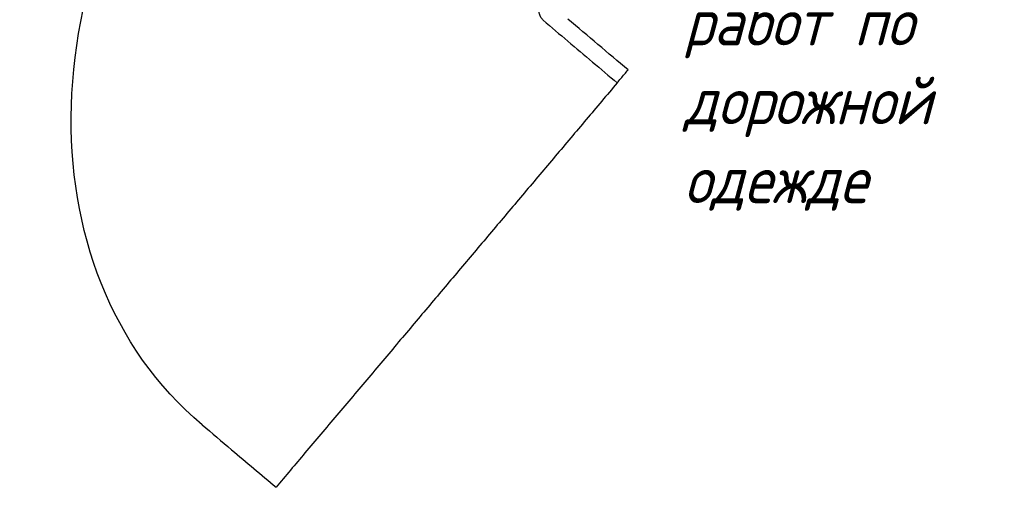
# Model space of a CAD drawing. Header units: metres. Extents: x 1285860 to 1560489, y -721344 to 834863.
# Tile 49 of 215: x 1319201 to 1319233, y 784418 to 784433. Entities that reach past the tile are written whole.
import ezdxf
from ezdxf import colors
from ezdxf.entities.mleader import LeaderData, LeaderLine
from ezdxf.math import Vec2, Vec3

# ---------------------------------------------------------------- set-up
doc = ezdxf.new("R2010")
doc.units = ezdxf.units.M
doc.header["$LTSCALE"] = 0.2
doc.layers.add('!OIS-K-text-s0.5', color=130, linetype='Continuous')
doc.layers.add('!OIS-K-zalivka-252', color=252, linetype='Continuous')
doc.styles.add('Simplex', font='simplex.shx', dxfattribs={"width": 0.85, "oblique": 15})

msp = doc.modelspace()

# ---------------------------------------------------------------- linework, layer by layer
at = {"layer": '!OIS-K-zalivka-252', "extrusion": (0, 0, -1)}
msp.add_ellipse((1319218.3622, 784432.9268), major_axis=(11.1278, 13.256), ratio=0.7927067, start_param=-3.1387039, end_param=-1.5689196, dxfattribs=at)
at = {"layer": '!OIS-K-zalivka-252'}
for points in [[(1319218.0176, 784432.5183), (1319218.0042, 784432.5325), (1319217.9787, 784432.5625), (1319217.9457, 784432.6113), (1319217.9184, 784432.6638), (1319217.8979, 784432.7191), (1319217.8845, 784432.7766), (1319217.8784, 784432.8352), (1319217.8797, 784432.8942), (1319217.8883, 784432.9526), (1319217.9042, 784433.0094), (1319217.9272, 784433.0637), (1319217.957, 784433.1146), (1319217.9928, 784433.1615), (1319218.0202, 784433.1898), (1319218.0346, 784433.2031)], [(1319218.0176, 784432.5183), (1319218.2782, 784432.2979), (1319218.7992, 784431.857), (1319219.5808, 784431.1956), (1319220.1018, 784430.7548), (1319220.3623, 784430.5343)], [(1319220.71, 784430.9465), (1319220.073, 784431.4838), (1319219.436, 784432.0211), (1319218.799, 784432.5584)], [(1319220.3623, 784430.5343), (1319220.401, 784430.5801), (1319220.4782, 784430.6717), (1319220.5941, 784430.8091), (1319220.6714, 784430.9007), (1319220.71, 784430.9465)], [(1319207.2035, 784419.6967), (1319207.5154, 784419.4326), (1319207.8273, 784419.1685), (1319208.1392, 784418.9045)], [(1319208.1392, 784418.9045), (1319208.609, 784418.5073), (1319209.0787, 784418.1102), (1319209.5485, 784417.7131)]]:
    msp.add_open_spline(points, degree=3, dxfattribs=at)
msp.add_open_spline([(1319220.3623, 784430.5343), (1319220.0355, 784430.1468), (1319219.3819, 784429.3719), (1319218.4015, 784428.2095), (1319217.4211, 784427.0471), (1319216.4405, 784425.8845), (1319215.4605, 784424.7226), (1319214.4785, 784423.5583), (1319213.504, 784422.4029), (1319212.4845, 784421.1941), (1319211.4771, 784419.9997), (1319210.4971, 784418.8378), (1319209.8545, 784418.0759), (1319209.5485, 784417.7131)], degree=3, knots=[-40.283243, -40.283243, -40.283243, -40.283243, -38.5317977, -36.7803523, -35.028907, -33.2774616, -31.5260163, -29.7745709, -28.0231256, -26.2716802, -24.5202349, -22.7687895, -21.1768196, -21.1768196, -21.1768196, -21.1768196], dxfattribs=at)

# ---------------------------------------------------------------- leaders
at = {"layer": '!OIS-K-text-s0.5'}
ml = msp.add_multileader_mtext('Standard', dxfattribs=at)
ml.set_content('Граница работ по дорожной одежде', color=256, style='Simplex')
ml.set_leader_properties(color=10)
ml.build(insert=Vec2(0, 0))
ml.multileader.update_dxf_attribs({"text_left_attachment_type": 6, "text_right_attachment_type": 6, "dogleg_length": 2, "arrow_head_size": 1.25, "scale": 0.5})
ctx = ml.context
ctx.base_point, ctx.scale, ctx.char_height, ctx.arrow_head_size, ctx.landing_gap_size, ctx.plane_origin = Vec3(1319222.4846, 784433.7216), 0.5, 1.5, 1.25, 0, Vec3(1319218.57, 784457.5399)
ctx.left_attachment, ctx.right_attachment = 6, 6
notes = []
notes.append((ctx, [(1, (1, 1, 0), (1319221.4846, 784433.7216), (1, 0), 1, [(0, [(1319219.8587, 784442.6111)], 0, [])])]))
ctx.mtext.insert, ctx.mtext.width, ctx.mtext.line_spacing_style, ctx.mtext.flow_direction = Vec3(1319222.4846, 784435.7216), 16.580001, 2, 5
for ctx, leaders in notes:
    for number, flags, end, landing, length, lines in leaders:
        leader = LeaderData()
        leader.index, (leader.has_last_leader_line, leader.has_dogleg_vector, leader.attachment_direction) = number, flags
        leader.last_leader_point, leader.dogleg_vector, leader.dogleg_length = Vec3(end), Vec3(landing), length
        for number, points, colour, breaks in lines:
            line = LeaderLine()
            line.index, line.vertices, line.color, line.breaks = number, Vec3.list(points), colors.encode_raw_color(colour), breaks
            leader.lines.append(line)
        ctx.leaders.append(leader)

doc.saveas('drawing.dxf')
